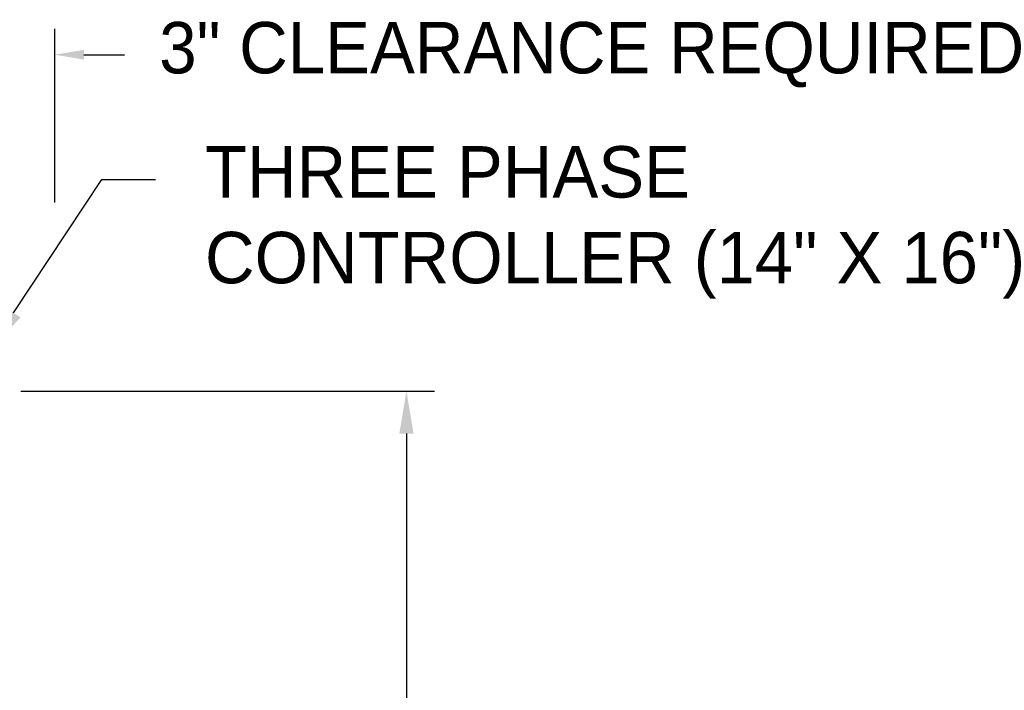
# Model space of a CAD drawing. Header units: inches. Extents: x 170 to 312, y 215 to 248.
# Tile 91 of 135: x 206.86 to 208.65, y 241.57 to 242.79. Entities that reach past the tile are written whole.
import ezdxf
from ezdxf import colors
from ezdxf.entities.mleader import LeaderData, LeaderLine
from ezdxf.math import Vec2, Vec3

# ---------------------------------------------------------------- set-up
doc = ezdxf.new("R2010")
doc.units = ezdxf.units.IN
doc.header["$LTSCALE"] = 0.25
doc.header["$MEASUREMENT"] = 0
doc.layers.add('ANNOTATIONS', color=1, linetype='Continuous')
doc.styles.add('ARIAL', font='arial.ttf', dxfattribs={"height": 0.09375})

msp = doc.modelspace()

# ---------------------------------------------------------------- linework, layer by layer
at = {"layer": 'ANNOTATIONS'}
for p, q in [((206.91976, 242.46136), (206.91976, 242.77806)), ((206.9729, 242.73092), (207.04693, 242.73092)), ((206.85793, 242.11772), (207.61165, 242.11772)), ((207.56055, 242.04006), (207.56055, 241.23964))]:
    msp.add_line(p, q, dxfattribs=at)
for points in [[(206.9729, 242.73978), (206.9729, 242.72207), (206.91976, 242.73092)], [(207.54761, 242.04006), (207.5735, 242.04006), (207.56055, 242.11772)]]:
    msp.add_solid(points, dxfattribs=at)

# ---------------------------------------------------------------- texts
at = {"layer": 'ANNOTATIONS', "insert": (207.10982, 242.73092), "char_height": 0.09375, "attachment_point": 4, "style": 'ARIAL'}
msp.add_mtext('3" CLEARANCE REQUIRED', dxfattribs=at)

# ---------------------------------------------------------------- leaders
at = {"layer": 'ANNOTATIONS'}
ml = msp.add_multileader_mtext('Standard', dxfattribs=at)
ml.set_content('THREE PHASE\\PCONTROLLER (14" X 16")', color=256, style='ARIAL')
ml.set_leader_properties()
ml.build(insert=Vec2(0, 0))
ml.multileader.update_dxf_attribs({"dogleg_length": 0.36, "arrow_head_size": 0.09375})
ctx = ml.context
ctx.base_point, ctx.char_height, ctx.arrow_head_size, ctx.landing_gap_size, ctx.plane_origin = Vec3(207.10339, 242.50353), 0.09375, 0.09375, 0.09, Vec3(206.31835, 242.14357)
notes = []
notes.append((ctx, [(0, (1, 1, 0), (207.00543, 242.50353), (1, 0), 0.09796, [(0, [(206.79293, 242.18229)], 0, [])])]))
ctx.mtext.insert, ctx.mtext.flow_direction = Vec3(207.19339, 242.56419), 5
for ctx, leaders in notes:
    for number, flags, end, landing, length, lines in leaders:
        leader = LeaderData()
        leader.index, (leader.has_last_leader_line, leader.has_dogleg_vector, leader.attachment_direction) = number, flags
        leader.last_leader_point, leader.dogleg_vector, leader.dogleg_length = Vec3(end), Vec3(landing), length
        for number, points, colour, breaks in lines:
            line = LeaderLine()
            line.index, line.vertices, line.color, line.breaks = number, Vec3.list(points), colors.encode_raw_color(colour), breaks
            leader.lines.append(line)
        ctx.leaders.append(leader)

doc.saveas('drawing.dxf')
